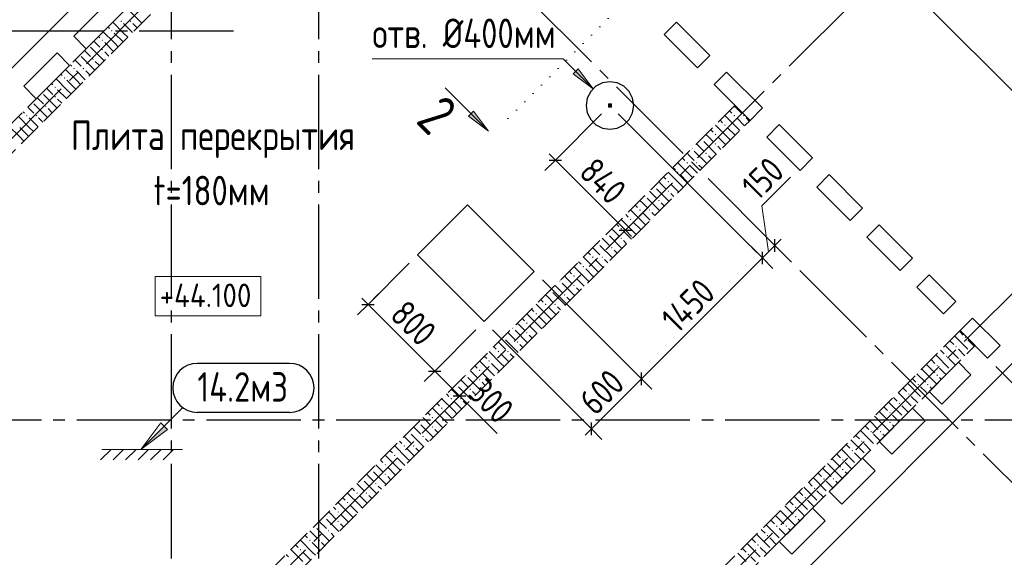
# Model space of a CAD drawing. Header units: millimetres. Extents: x 0 to 34506, y 0 to 42000.
# Tile 4 of 17: x 9767 to 18117, y 14409 to 18966. Entities that reach past the tile are written whole.
import ezdxf

# ---------------------------------------------------------------- set-up
doc = ezdxf.new("R2010")
doc.units = ezdxf.units.MM
for name, pattern in [('______2', [270, 200, -70]), ('______5', [1100, 800, -100, 100, -100]), ('______9', [100, 0, -100])]:
    doc.linetypes.add(name, pattern=pattern)
for name, color, linetype, lineweight in [('Standard', 7, 'Continuous', 25), ('Высотные отметки', 7, 'Continuous', 25), ('ЖБ Перекрытие верхний уровень', 7, 'Continuous', 35), ('ЖБ Стена верхний уровень', 7, 'Continuous', 35), ('Оси', 40, '______5', 18), ('Позиционная метка номер позиции', 7, 'Continuous', 13), ('Примечания', 7, 'Continuous', 25), ('Размерная выноска', 7, 'Continuous', 13), ('Узлы символ', 7, 'Continuous', 25)]:
    doc.layers.add(name, color=color, linetype=linetype, lineweight=lineweight)
doc.styles.add('GOST 2.304-81', font='txt')
doc.styles.add('ISOCPEUR', font='txt')

msp = doc.modelspace()

# ---------------------------------------------------------------- hatches: boundary and pattern name
at = {"layer": 'ЖБ Стена верхний уровень', "linetype": 'Continuous', "lineweight": 18, "transparency": 33554687}
for points in [[(10621, 18953.1), (10627.5, 18959.6), (10634, 18953.1), (10627.5, 18946.6)], [(10701, 18953.1), (10707.5, 18959.6), (10714, 18953.1), (10707.5, 18946.6)], [(10541, 18873.1), (10547.5, 18879.6), (10554, 18873.1), (10547.5, 18866.6)], [(10461, 18793.1), (10467.5, 18799.6), (10474, 18793.1), (10467.5, 18786.6)], [(10461, 18713.1), (10467.5, 18719.6), (10474, 18713.1), (10467.5, 18706.6)], [(10381, 18633.1), (10387.5, 18639.6), (10394, 18633.1), (10387.5, 18626.6)], [(10221, 18553.1), (10227.5, 18559.6), (10234, 18553.1), (10227.5, 18546.6)], [(10301, 18553.1), (10307.5, 18559.6), (10314, 18553.1), (10307.5, 18546.6)], [(10141, 18473.1), (10147.5, 18479.6), (10154, 18473.1), (10147.5, 18466.6)], [(10061, 18393.1), (10067.5, 18399.6), (10074, 18393.1), (10067.5, 18386.6)], [(10061, 18313.1), (10067.5, 18319.6), (10074, 18313.1), (10067.5, 18306.6)], [(9981, 18233.1), (9987.5, 18239.6), (9994, 18233.1), (9987.5, 18226.6)], [(9821, 18153.1), (9827.5, 18159.6), (9834, 18153.1), (9827.5, 18146.6)], [(9901, 18153.1), (9907.5, 18159.6), (9914, 18153.1), (9907.5, 18146.6)], [(15821, 18153.1), (15827.5, 18159.6), (15834, 18153.1), (15827.5, 18146.6)], [(15901, 18153.1), (15907.5, 18159.6), (15914, 18153.1), (15907.5, 18146.6)], [(15741, 18073.1), (15747.5, 18079.6), (15754, 18073.1), (15747.5, 18066.6)], [(15550.2, 17956.9), (15554, 17953.1), (15547.5, 17946.6), (15543.7, 17950.4)], [(15661, 17993.1), (15667.5, 17999.6), (15674, 17993.1), (15667.5, 17986.6)], [(15470.2, 17876.9), (15474, 17873.1), (15467.5, 17866.6), (15463.7, 17870.4)], [(15661, 17913.1), (15667.5, 17919.6), (15674, 17913.1), (15667.5, 17906.6)], [(15581, 17833.1), (15587.5, 17839.6), (15594, 17833.1), (15587.5, 17826.6)], [(15421, 17753.1), (15427.5, 17759.6), (15434, 17753.1), (15427.5, 17746.6)], [(15501, 17753.1), (15507.5, 17759.6), (15514, 17753.1), (15507.5, 17746.6)], [(15341, 17673.1), (15347.5, 17679.6), (15354, 17673.1), (15347.5, 17666.6)], [(15150.2, 17556.9), (15154, 17553.1), (15147.5, 17546.6), (15143.7, 17550.4)], [(15261, 17593.1), (15267.5, 17599.6), (15274, 17593.1), (15267.5, 17586.6)], [(15070.2, 17476.9), (15074, 17473.1), (15067.5, 17466.6), (15063.7, 17470.4)], [(15261, 17513.1), (15267.5, 17519.6), (15274, 17513.1), (15267.5, 17506.6)], [(15181, 17433.1), (15187.5, 17439.6), (15194, 17433.1), (15187.5, 17426.6)], [(15021, 17353.1), (15027.5, 17359.6), (15034, 17353.1), (15027.5, 17346.6)], [(15101, 17353.1), (15107.5, 17359.6), (15114, 17353.1), (15107.5, 17346.6)], [(14941, 17273.1), (14947.5, 17279.6), (14954, 17273.1), (14947.5, 17266.6)], [(14750.2, 17156.9), (14754, 17153.1), (14747.5, 17146.6), (14743.7, 17150.4)], [(14861, 17193.1), (14867.5, 17199.6), (14874, 17193.1), (14867.5, 17186.6)], [(14861, 17113.1), (14867.5, 17119.6), (14874, 17113.1), (14867.5, 17106.6)], [(14670.2, 17076.9), (14674, 17073.1), (14667.5, 17066.6), (14663.7, 17070.4)], [(14781, 17033.1), (14787.5, 17039.6), (14794, 17033.1), (14787.5, 17026.6)], [(14621, 16953.1), (14627.5, 16959.6), (14634, 16953.1), (14627.5, 16946.6)], [(14701, 16953.1), (14707.5, 16959.6), (14714, 16953.1), (14707.5, 16946.6)], [(14541, 16873.1), (14547.5, 16879.6), (14554, 16873.1), (14547.5, 16866.6)], [(14461, 16793.1), (14467.5, 16799.6), (14474, 16793.1), (14467.5, 16786.6)], [(14350.2, 16756.9), (14354, 16753.1), (14347.5, 16746.6), (14343.7, 16750.4)], [(14461, 16713.1), (14467.5, 16719.6), (14474, 16713.1), (14467.5, 16706.6)], [(14270.2, 16676.9), (14274, 16673.1), (14267.5, 16666.6), (14263.7, 16670.4)], [(14381, 16633.1), (14387.5, 16639.6), (14394, 16633.1), (14387.5, 16626.6)], [(14221, 16553.1), (14227.5, 16559.6), (14234, 16553.1), (14227.5, 16546.6)], [(14301, 16553.1), (14307.5, 16559.6), (14314, 16553.1), (14307.5, 16546.6)], [(14141, 16473.1), (14147.5, 16479.6), (14154, 16473.1), (14147.5, 16466.6)], [(14061, 16393.1), (14067.5, 16399.6), (14074, 16393.1), (14067.5, 16386.6)], [(13950.2, 16356.9), (13954, 16353.1), (13947.5, 16346.6), (13943.7, 16350.4)], [(14061, 16313.1), (14067.5, 16319.6), (14074, 16313.1), (14067.5, 16306.6)], [(13870.2, 16276.9), (13874, 16273.1), (13867.5, 16266.6), (13863.7, 16270.4)], [(13981, 16233.1), (13987.5, 16239.6), (13994, 16233.1), (13987.5, 16226.6)], [(17701, 16193.1), (17707.5, 16199.6), (17714, 16193.1), (17707.5, 16186.6)], [(17781, 16273.1), (17787.5, 16279.6), (17794, 16273.1), (17787.5, 16266.6)], [(13821, 16153.1), (13827.5, 16159.6), (13834, 16153.1), (13827.5, 16146.6)], [(13901, 16153.1), (13907.5, 16159.6), (13914, 16153.1), (13907.5, 16146.6)], [(17621, 16113.1), (17627.5, 16119.6), (17634, 16113.1), (17627.5, 16106.6)], [(13741, 16073.1), (13747.5, 16079.6), (13754, 16073.1), (13747.5, 16066.6)], [(17541, 16033.1), (17547.5, 16039.6), (17554, 16033.1), (17547.5, 16026.6)], [(13550.2, 15956.9), (13554, 15953.1), (13547.5, 15946.6), (13543.7, 15950.4)], [(13661, 15993.1), (13667.5, 15999.6), (13674, 15993.1), (13667.5, 15986.6)], [(17541, 15953.1), (17547.5, 15959.6), (17554, 15953.1), (17547.5, 15946.6)], [(13470.2, 15876.9), (13474, 15873.1), (13467.5, 15866.6), (13463.7, 15870.4)], [(13661, 15913.1), (13667.5, 15919.6), (13674, 15913.1), (13667.5, 15906.6)], [(17381, 15873.1), (17387.5, 15879.6), (17394, 15873.1), (17387.5, 15866.6)], [(17461, 15873.1), (17467.5, 15879.6), (17474, 15873.1), (17467.5, 15866.6)], [(13581, 15833.1), (13587.5, 15839.6), (13594, 15833.1), (13587.5, 15826.6)], [(17301, 15793.1), (17307.5, 15799.6), (17314, 15793.1), (17307.5, 15786.6)], [(13421, 15753.1), (13427.5, 15759.6), (13434, 15753.1), (13427.5, 15746.6)], [(13501, 15753.1), (13507.5, 15759.6), (13514, 15753.1), (13507.5, 15746.6)], [(17221, 15713.1), (17227.5, 15719.6), (17234, 15713.1), (17227.5, 15706.6)], [(13341, 15673.1), (13347.5, 15679.6), (13354, 15673.1), (13347.5, 15666.6)], [(17141, 15633.1), (17147.5, 15639.6), (17154, 15633.1), (17147.5, 15626.6)], [(13150.2, 15556.9), (13154, 15553.1), (13147.5, 15546.6), (13143.7, 15550.4)], [(13261, 15593.1), (13267.5, 15599.6), (13274, 15593.1), (13267.5, 15586.6)], [(17141, 15553.1), (17147.5, 15559.6), (17154, 15553.1), (17147.5, 15546.6)], [(13070.2, 15476.9), (13074, 15473.1), (13067.5, 15466.6), (13063.7, 15470.4)], [(13261, 15513.1), (13267.5, 15519.6), (13274, 15513.1), (13267.5, 15506.6)], [(16981, 15473.1), (16987.5, 15479.6), (16994, 15473.1), (16987.5, 15466.6)], [(17061, 15473.1), (17067.5, 15479.6), (17074, 15473.1), (17067.5, 15466.6)], [(13181, 15433.1), (13187.5, 15439.6), (13194, 15433.1), (13187.5, 15426.6)], [(16901, 15393.1), (16907.5, 15399.6), (16914, 15393.1), (16907.5, 15386.6)], [(13021, 15353.1), (13027.5, 15359.6), (13034, 15353.1), (13027.5, 15346.6)], [(13101, 15353.1), (13107.5, 15359.6), (13114, 15353.1), (13107.5, 15346.6)], [(16821, 15313.1), (16827.5, 15319.6), (16834, 15313.1), (16827.5, 15306.6)], [(12861, 15193.1), (12867.5, 15199.6), (12874, 15193.1), (12867.5, 15186.6)], [(12941, 15273.1), (12947.5, 15279.6), (12954, 15273.1), (12947.5, 15266.6)], [(16741, 15233.1), (16747.5, 15239.6), (16754, 15233.1), (16747.5, 15226.6)], [(12750.2, 15156.9), (12754, 15153.1), (12747.5, 15146.6), (12743.7, 15150.4)], [(12861, 15113.1), (12867.5, 15119.6), (12874, 15113.1), (12867.5, 15106.6)], [(16741, 15153.1), (16747.5, 15159.6), (16754, 15153.1), (16747.5, 15146.6)], [(12670.2, 15076.9), (12674, 15073.1), (12667.5, 15066.6), (12663.7, 15070.4)], [(12781, 15033.1), (12787.5, 15039.6), (12794, 15033.1), (12787.5, 15026.6)], [(16581, 15073.1), (16587.5, 15079.6), (16594, 15073.1), (16587.5, 15066.6)], [(16661, 15073.1), (16667.5, 15079.6), (16674, 15073.1), (16667.5, 15066.6)], [(12621, 14953.1), (12627.5, 14959.6), (12634, 14953.1), (12627.5, 14946.6)], [(12701, 14953.1), (12707.5, 14959.6), (12714, 14953.1), (12707.5, 14946.6)], [(16501, 14993.1), (16507.5, 14999.6), (16514, 14993.1), (16507.5, 14986.6)], [(12541, 14873.1), (12547.5, 14879.6), (12554, 14873.1), (12547.5, 14866.6)], [(16421, 14913.1), (16427.5, 14919.6), (16434, 14913.1), (16427.5, 14906.6)], [(12461, 14793.1), (12467.5, 14799.6), (12474, 14793.1), (12467.5, 14786.6)], [(16341, 14833.1), (16347.5, 14839.6), (16354, 14833.1), (16347.5, 14826.6)], [(12350.2, 14756.9), (12354, 14753.1), (12347.5, 14746.6), (12343.7, 14750.4)], [(12461, 14713.1), (12467.5, 14719.6), (12474, 14713.1), (12467.5, 14706.6)], [(16341, 14753.1), (16347.5, 14759.6), (16354, 14753.1), (16347.5, 14746.6)], [(12270.2, 14676.9), (12274, 14673.1), (12267.5, 14666.6), (12263.7, 14670.4)], [(12381, 14633.1), (12387.5, 14639.6), (12394, 14633.1), (12387.5, 14626.6)], [(16181, 14673.1), (16187.5, 14679.6), (16194, 14673.1), (16187.5, 14666.6)], [(16261, 14673.1), (16267.5, 14679.6), (16274, 14673.1), (16267.5, 14666.6)], [(12221, 14553.1), (12227.5, 14559.6), (12234, 14553.1), (12227.5, 14546.6)], [(12301, 14553.1), (12307.5, 14559.6), (12314, 14553.1), (12307.5, 14546.6)], [(16101, 14593.1), (16107.5, 14599.6), (16114, 14593.1), (16107.5, 14586.6)], [(12141, 14473.1), (12147.5, 14479.6), (12154, 14473.1), (12147.5, 14466.6)], [(16021, 14513.1), (16027.5, 14519.6), (16034, 14513.1), (16027.5, 14506.6)], [(15941, 14433.1), (15947.5, 14439.6), (15954, 14433.1), (15947.5, 14426.6)]]:
    msp.add_hatch(color=7, dxfattribs=at).paths.add_polyline_path(points, flags=16)
at = {"layer": 'Позиционная метка номер позиции', "linetype": 'Continuous', "lineweight": 13, "transparency": 33554687}
msp.add_hatch(color=7, dxfattribs=at).paths.add_polyline_path([(14504.2, 18549.6), (14631.5, 18379.9), (14461.8, 18507.2)], flags=16)
at = {"layer": 'Примечания', "linetype": 'Continuous', "lineweight": 13, "transparency": 33554687}
msp.add_hatch(color=7, dxfattribs=at).paths.add_polyline_path([(10992.9, 15521), (10794.9, 15323), (11021.2, 15492.8)])
at = {"layer": 'Узлы символ', "linetype": 'Continuous', "lineweight": 13, "transparency": 33554687}
msp.add_hatch(color=7, dxfattribs=at).paths.add_polyline_path([(13615.2, 18191.1), (13742.5, 18021.4), (13572.8, 18148.7)], flags=16)

# ---------------------------------------------------------------- linework, layer by layer
at = {"layer": 'Standard', "color": 251, "linetype": 'Continuous', "lineweight": -3, "true_color": 0x656565, "transparency": 33554687}
for p, q in [((14309.4, 17776.1), (14701.6, 18168.4)), ((14309.4, 17776.1), (14397.8, 17864.5)), ((14309.4, 17776.1), (14221, 17687.8)), ((14903, 17182.5), (15295.3, 17574.7)), ((14903, 17182.5), (14991.4, 17270.9)), ((14903, 17182.5), (14814.7, 17094.1)), ((16171.4, 17052.6), (16083, 17141)), ((16065.1, 16946.3), (15976.7, 17034.7)), ((16171.4, 17052.6), (16259.8, 16964.2)), ((16171.4, 17052.6), (16171.4, 17052.6)), ((12720.6, 16552.9), (13069.7, 16902)), ((16065.1, 16946.3), (16153.5, 16857.9)), ((12720.6, 16552.9), (12809, 16641.3)), ((12720.6, 16552.9), (12632.2, 16464.6)), ((14616, 15497.2), (13776.8, 16336.4)), ((13286.3, 15987.3), (13374.7, 16075.6)), ((13286.3, 15987.3), (13197.9, 15898.9)), ((15040.3, 15921.5), (14951.9, 16009.9)), ((15040.3, 15921.5), (15128.6, 15833.1)), ((13497.1, 15776.5), (13585.5, 15864.9)), ((13497.1, 15776.5), (13408.7, 15688.1)), ((13497.1, 15776.5), (13497.1, 15776.5)), ((14616, 15497.2), (14527.6, 15585.6)), ((14616, 15497.2), (14704.4, 15408.8))]:
    msp.add_line(p, q, dxfattribs=at)
at = {"layer": 'Standard', "color": 7, "linetype": 'Continuous', "lineweight": 13, "transparency": 33554687}
for p, q in [((14309.4, 17776.1), (14256.3, 17829.2)), ((14309.4, 17776.1), (14903, 17182.5)), ((16061, 17387.4), (16304.3, 17630.7)), ((16118.2, 16999.5), (16061, 17387.4)), ((14903, 17182.5), (14956.1, 17129.4)), ((16065.1, 16946.3), (16171.4, 17052.6)), ((16171.4, 17052.6), (16224.4, 17105.7)), ((15040.3, 15921.5), (16065.1, 16946.3)), ((12720.6, 16552.9), (12667.6, 16606)), ((12720.6, 16552.9), (13286.3, 15987.3)), ((13286.3, 15987.3), (13497.1, 15776.5)), ((14616, 15497.2), (15040.3, 15921.5)), ((13497.1, 15776.5), (13550.1, 15723.5)), ((14616, 15497.2), (14563, 15444.2))]:
    msp.add_line(p, q, dxfattribs=at)
at = {"layer": 'Standard', "color": 7, "linetype": 'Continuous', "lineweight": 25, "transparency": 33554687}
for p, q in [((14256.3, 17776.1), (14362.4, 17776.1)), ((14850, 17182.5), (14956.1, 17182.5)), ((16171.4, 16999.6), (16171.4, 17105.7)), ((16065.1, 16893.3), (16065.1, 16999.3)), ((12667.6, 16552.9), (12773.7, 16552.9)), ((13233.3, 15987.3), (13339.3, 15987.3)), ((15040.3, 15868.4), (15040.3, 15974.5)), ((13444, 15776.5), (13550.1, 15776.5)), ((14616, 15444.2), (14616, 15550.2))]:
    msp.add_line(p, q, dxfattribs=at)
at = {"layer": 'Standard', "color": 251, "linetype": 'Continuous', "lineweight": -3, "true_color": 0x656565, "transparency": 33554687}
for points in [[(16065.1, 16946.3), (15857.6, 17153.7), (15857.6, 17153.7), (15667.5, 17343.9), (15667.5, 17343.9), (14843, 18168.4)], [(15040.3, 15921.5), (15028.2, 15933.5), (15028.2, 15933.5), (14975.4, 15986.3), (14975.4, 15986.3), (14924.1, 16037.6), (14924.1, 16037.6), (14201.1, 16760.6)], [(13286.3, 15987.3), (13298.3, 15999.3), (13298.3, 15999.3), (13635.4, 16336.4)], [(18793.2, 15279.4), (18781.2, 15291.4), (18781.2, 15291.4), (18046.2, 16026.4)]]:
    msp.add_lwpolyline(points, dxfattribs=at)
at = {"layer": 'Высотные отметки', "color": 7, "linetype": 'Continuous', "lineweight": 18, "transparency": 33554687}
msp.add_lwpolyline([(10916.7, 16456.4), (11811.9, 16456.4), (11811.9, 16789.7), (10916.7, 16789.7), (10916.7, 16456.4)], dxfattribs=at)
at = {"layer": 'ЖБ Перекрытие верхний уровень', "color": 7, "linetype": 'Continuous', "lineweight": 25, "transparency": 33554687}
for p, q in [((19340.2, 17207.2), (13846, 22701.5)), ((12749.9, 21605.4), (6195.1, 15050.6)), ((10225.6, 18826.5), (10508.4, 19109.4)), ((10614.5, 19003.3), (10331.6, 18720.4)), ((15231.9, 18840.7), (15338, 18946.7)), ((15338, 18946.7), (15620.8, 18663.9)), ((10331.6, 18720.4), (10225.6, 18826.5)), ((15514.7, 18557.8), (15231.9, 18840.7)), ((9801.3, 18402.2), (10084.2, 18685.1)), ((10084.2, 18685.1), (10190.2, 18579)), ((15620.8, 18663.9), (15514.7, 18557.8)), ((10190.2, 18579), (9907.4, 18296.2)), ((15656.2, 18416.4), (15762.2, 18522.5)), ((15762.2, 18522.5), (16066.3, 18218.4)), ((9907.4, 18296.2), (9801.3, 18402.2)), ((14653.8, 18402.2), (14609.2, 18357.6)), ((14710, 18430.8), (14653.8, 18402.2)), ((14772.3, 18440.7), (14710, 18430.8)), ((14834.6, 18430.8), (14772.3, 18440.7)), ((14890.8, 18402.2), (14834.6, 18430.8)), ((14935.4, 18357.6), (14890.8, 18402.2)), ((15960.2, 18112.3), (15656.2, 18416.4)), ((14580.5, 18301.4), (14570.6, 18239)), ((14609.2, 18357.6), (14580.5, 18301.4)), ((14964.1, 18301.4), (14935.4, 18357.6)), ((14974, 18239), (14964.1, 18301.4)), ((14570.6, 18239), (14580.5, 18176.7)), ((14964.1, 18176.7), (14974, 18239)), ((16066.3, 18218.4), (15960.2, 18112.3)), ((14580.5, 18176.7), (14609.2, 18120.5)), ((14609.2, 18120.5), (14653.8, 18075.9)), ((14890.8, 18075.9), (14935.4, 18120.5)), ((14935.4, 18120.5), (14964.1, 18176.7)), ((14653.8, 18075.9), (14710, 18047.3)), ((14710, 18047.3), (14772.3, 18037.4)), ((14772.3, 18037.4), (14834.6, 18047.3)), ((14834.6, 18047.3), (14890.8, 18075.9)), ((16101.6, 17970.9), (16207.7, 18077)), ((16207.7, 18077), (16490.5, 17794.1)), ((16384.5, 17688.1), (16101.6, 17970.9)), ((16490.5, 17794.1), (16384.5, 17688.1)), ((16525.9, 17546.6), (16632, 17652.7)), ((16632, 17652.7), (16914.8, 17369.9)), ((16808.7, 17263.8), (16525.9, 17546.6)), ((13564.7, 17397), (13140.4, 16972.7)), ((14130.4, 16831.3), (13564.7, 17397)), ((16914.8, 17369.9), (16808.7, 17263.8)), ((16950.2, 17122.4), (17056.2, 17228.5)), ((17056.2, 17228.5), (17339.1, 16945.6)), ((17233, 16839.5), (16950.2, 17122.4)), ((13140.4, 16972.7), (13706.1, 16407.1)), ((17339.1, 16945.6), (17233, 16839.5)), ((13706.1, 16407.1), (14130.4, 16831.3)), ((17374.4, 16698.1), (17480.5, 16804.2)), ((17480.5, 16804.2), (17706.8, 16577.9)), ((17600.7, 16471.9), (17374.4, 16698.1)), ((17706.8, 16577.9), (17600.7, 16471.9)), ((17742.1, 16330.4), (17848.2, 16436.5)), ((17848.2, 16436.5), (18081.5, 16203.2)), ((17975.5, 16097.1), (17742.1, 16330.4)), ((18081.5, 16203.2), (17975.5, 16097.1)), ((11689.3, 9556.3), (18208.8, 16075.9)), ((17480.5, 15814.2), (17728, 16061.7)), ((17728, 16061.7), (17834, 15955.7)), ((17834, 15955.7), (17586.6, 15708.2)), ((17586.6, 15708.2), (17480.5, 15814.2)), ((17056.2, 15390), (17339.1, 15672.8)), ((17339.1, 15672.8), (17445.1, 15566.8)), ((17445.1, 15566.8), (17162.3, 15283.9)), ((17162.3, 15283.9), (17056.2, 15390)), ((16632, 14965.7), (16914.8, 15248.6)), ((16914.8, 15248.6), (17020.9, 15142.5)), ((17020.9, 15142.5), (16738, 14859.6)), ((16738, 14859.6), (16632, 14965.7)), ((16207.7, 14541.5), (16490.5, 14824.3)), ((16490.5, 14824.3), (16596.6, 14718.2)), ((16596.6, 14718.2), (16313.8, 14435.4)), ((16313.8, 14435.4), (16207.7, 14541.5))]:
    msp.add_line(p, q, dxfattribs=at)
at = {"layer": 'ЖБ Перекрытие верхний уровень', "color": 7, "linetype": 'Continuous', "lineweight": 18, "transparency": 33554687}
for points in [[(14759, 18252.4), (14785.6, 18252.4), (14785.6, 18225.7), (14759, 18225.7), (14759, 18252.4)], [(14784, 18227.4), (14760.6, 18227.4), (14760.6, 18250.7), (14784, 18250.7), (14784, 18227.4)], [(14762.3, 18249), (14782.3, 18249), (14782.3, 18249), (14762.3, 18249), (14762.3, 18249), (14762.3, 18229), (14782.3, 18229), (14782.3, 18249), (14762.3, 18249)], [(14764, 18247.4), (14780.6, 18247.4), (14780.6, 18247.4), (14764, 18247.4), (14764, 18247.4), (14764, 18230.7), (14780.6, 18230.7), (14780.6, 18247.4), (14764, 18247.4)], [(14765.6, 18245.7), (14779, 18245.7), (14779, 18245.7), (14765.6, 18245.7), (14765.6, 18245.7), (14765.6, 18232.4), (14779, 18232.4), (14779, 18245.7), (14765.6, 18245.7)], [(14767.3, 18244), (14777.3, 18244), (14777.3, 18234), (14767.3, 18234), (14767.3, 18244)], [(14775.6, 18235.7), (14769, 18235.7), (14769, 18242.4), (14775.6, 18242.4), (14775.6, 18235.7)], [(14770.6, 18240.7), (14774, 18240.7), (14774, 18237.4), (14770.6, 18237.4), (14770.6, 18240.7)]]:
    msp.add_lwpolyline(points, dxfattribs=at)
at = {"layer": 'ЖБ Стена верхний уровень', "color": 251, "linetype": '______2', "lineweight": 13, "true_color": 0x656565, "transparency": 33554687}
for p, q in [((12841.9, 21230.7), (6661.8, 15050.6)), ((6916.3, 15050.6), (12969.1, 21103.4)), ((15832.9, 18239.6), (9780.1, 12186.8)), ((15960.2, 18112.3), (15832.9, 18239.6)), ((11144.8, 13296.9), (15960.2, 18112.3)), ((17742.1, 16330.4), (12926.7, 11515)), ((17869.4, 16203.2), (17742.1, 16330.4)), ((11689.3, 10023), (17869.4, 16203.2))]:
    msp.add_line(p, q, dxfattribs=at)
at = {"layer": 'ЖБ Стена верхний уровень', "color": 9, "linetype": 'Continuous', "lineweight": 18, "true_color": 0xc7c7c7, "transparency": 33554687}
for p, q in [((10687.5, 19053.1), (10803.2, 18937.4)), ((10515.9, 18904.7), (10527.5, 18893.1)), ((10647.5, 18853.1), (10555.9, 18944.7)), ((10647.5, 18933.1), (10723.2, 18857.4)), ((10727.5, 18933.1), (10763.2, 18897.4)), ((10435.9, 18824.7), (10447.5, 18813.1)), ((10567.5, 18773.1), (10475.9, 18864.7)), ((10567.5, 18853.1), (10643.2, 18777.4)), ((10647.5, 18853.1), (10683.2, 18817.4)), ((10315.9, 18704.7), (10367.5, 18653.1)), ((10367.5, 18733.1), (10483.2, 18617.4)), ((10407.5, 18773.1), (10395.9, 18784.7)), ((10447.5, 18733.1), (10407.5, 18773.1)), ((10487.5, 18773.1), (10563.2, 18697.4)), ((10567.5, 18773.1), (10603.2, 18737.4)), ((10247.5, 18613.1), (10235.9, 18624.7)), ((10287.5, 18653.1), (10403.2, 18537.4)), ((10487.5, 18693.1), (10523.2, 18657.4)), ((10247.5, 18453.1), (10155.9, 18544.7)), ((10195.9, 18584.7), (10207.5, 18573.1)), ((10287.5, 18573.1), (10247.5, 18613.1)), ((10407.5, 18613.1), (10443.2, 18577.4)), ((10167.5, 18373.1), (10075.9, 18464.7)), ((10115.9, 18504.7), (10127.5, 18493.1)), ((10247.5, 18533.1), (10323.2, 18457.4)), ((10327.5, 18533.1), (10363.2, 18497.4)), ((10007.5, 18373.1), (9995.9, 18384.7)), ((10047.5, 18333.1), (10007.5, 18373.1)), ((10035.9, 18424.7), (10047.5, 18413.1)), ((10087.5, 18373.1), (10163.2, 18297.4)), ((10167.5, 18453.1), (10243.2, 18377.4)), ((10167.5, 18373.1), (10203.2, 18337.4)), ((10247.5, 18453.1), (10283.2, 18417.4)), ((9915.9, 18304.7), (9967.5, 18253.1)), ((9967.5, 18333.1), (10083.2, 18217.4)), ((10087.5, 18293.1), (10123.2, 18257.4)), ((9847.5, 18213.1), (9835.9, 18224.7)), ((9887.5, 18173.1), (9847.5, 18213.1)), ((9887.5, 18253.1), (10003.2, 18137.4)), ((10007.5, 18213.1), (10043.2, 18177.4)), ((15847.5, 18213.1), (15827, 18233.6)), ((15887.5, 18173.1), (15847.5, 18213.1)), ((9847.5, 18053.1), (9755.9, 18144.7)), ((9795.9, 18184.7), (9807.5, 18173.1)), ((9847.5, 18133.1), (9923.2, 18057.4)), ((9927.5, 18133.1), (9963.2, 18097.4)), ((15847.5, 18053.1), (15747, 18153.6)), ((15787, 18193.6), (15807.5, 18173.1)), ((15847.5, 18133.1), (15914.2, 18066.4)), ((15927.5, 18133.1), (15954.2, 18106.4)), ((9767.5, 17973.1), (9675.9, 18064.7)), ((9767.5, 18053.1), (9843.2, 17977.4)), ((9847.5, 18053.1), (9883.2, 18017.4)), ((15767.5, 17973.1), (15667, 18073.6)), ((15707, 18113.6), (15727.5, 18093.1)), ((15767.5, 18053.1), (15834.2, 17986.4)), ((15847.5, 18053.1), (15874.2, 18026.4)), ((9767.5, 17973.1), (9803.2, 17937.4)), ((15607.5, 17973.1), (15587, 17993.6)), ((15647.5, 17933.1), (15607.5, 17973.1)), ((15627, 18033.6), (15647.5, 18013.1)), ((15687.5, 17973.1), (15754.2, 17906.4)), ((15767.5, 17973.1), (15794.2, 17946.4)), ((15507, 17913.6), (15567.5, 17853.1)), ((15567.5, 17933.1), (15674.2, 17826.4)), ((15687.5, 17893.1), (15714.2, 17866.4)), ((15387, 17793.6), (15407.5, 17773.1)), ((15447.5, 17813.1), (15427, 17833.6)), ((15487.5, 17773.1), (15447.5, 17813.1)), ((15487.5, 17853.1), (15594.2, 17746.4)), ((15607.5, 17813.1), (15634.2, 17786.4)), ((15307, 17713.6), (15327.5, 17693.1)), ((15447.5, 17653.1), (15347, 17753.6)), ((15447.5, 17733.1), (15514.2, 17666.4)), ((15527.5, 17733.1), (15554.2, 17706.4)), ((15227, 17633.6), (15247.5, 17613.1)), ((15367.5, 17573.1), (15267, 17673.6)), ((15367.5, 17653.1), (15434.2, 17586.4)), ((15447.5, 17653.1), (15474.2, 17626.4)), ((15207.5, 17573.1), (15187, 17593.6)), ((15247.5, 17533.1), (15207.5, 17573.1)), ((15287.5, 17573.1), (15354.2, 17506.4)), ((15367.5, 17573.1), (15394.2, 17546.4)), ((15087.5, 17453.1), (15194.2, 17346.4)), ((15107, 17513.6), (15167.5, 17453.1)), ((15167.5, 17533.1), (15274.2, 17426.4)), ((15287.5, 17493.1), (15314.2, 17466.4)), ((14987, 17393.6), (15007.5, 17373.1)), ((15047.5, 17413.1), (15027, 17433.6)), ((15087.5, 17373.1), (15047.5, 17413.1)), ((15207.5, 17413.1), (15234.2, 17386.4)), ((14907, 17313.6), (14927.5, 17293.1)), ((15047.5, 17253.1), (14947, 17353.6)), ((15047.5, 17333.1), (15114.2, 17266.4)), ((15127.5, 17333.1), (15154.2, 17306.4)), ((14827, 17233.6), (14847.5, 17213.1)), ((14967.5, 17173.1), (14867, 17273.6)), ((14967.5, 17253.1), (15034.2, 17186.4)), ((15047.5, 17253.1), (15074.2, 17226.4)), ((14767.5, 17133.1), (14874.2, 17026.4)), ((14807.5, 17173.1), (14787, 17193.6)), ((14847.5, 17133.1), (14807.5, 17173.1)), ((14887.5, 17173.1), (14954.2, 17106.4)), ((14967.5, 17173.1), (14994.2, 17146.4)), ((14687.5, 17053.1), (14794.2, 16946.4)), ((14707, 17113.6), (14767.5, 17053.1)), ((14887.5, 17093.1), (14914.2, 17066.4)), ((14647.5, 16853.1), (14547, 16953.6)), ((14587, 16993.6), (14607.5, 16973.1)), ((14647.5, 17013.1), (14627, 17033.6)), ((14687.5, 16973.1), (14647.5, 17013.1)), ((14807.5, 17013.1), (14834.2, 16986.4)), ((14567.5, 16773.1), (14467, 16873.6)), ((14507, 16913.6), (14527.5, 16893.1)), ((14647.5, 16933.1), (14714.2, 16866.4)), ((14727.5, 16933.1), (14754.2, 16906.4)), ((14407.5, 16773.1), (14387, 16793.6)), ((14427, 16833.6), (14447.5, 16813.1)), ((14567.5, 16853.1), (14634.2, 16786.4)), ((14647.5, 16853.1), (14674.2, 16826.4)), ((14307, 16713.6), (14367.5, 16653.1)), ((14367.5, 16733.1), (14474.2, 16626.4)), ((14447.5, 16733.1), (14407.5, 16773.1)), ((14487.5, 16773.1), (14554.2, 16706.4)), ((14567.5, 16773.1), (14594.2, 16746.4)), ((14247.5, 16613.1), (14227, 16633.6)), ((14287.5, 16653.1), (14394.2, 16546.4)), ((14487.5, 16693.1), (14514.2, 16666.4)), ((14247.5, 16453.1), (14147, 16553.6)), ((14187, 16593.6), (14207.5, 16573.1)), ((14287.5, 16573.1), (14247.5, 16613.1)), ((14407.5, 16613.1), (14434.2, 16586.4)), ((14167.5, 16373.1), (14067, 16473.6)), ((14107, 16513.6), (14127.5, 16493.1)), ((14167.5, 16453.1), (14234.2, 16386.4)), ((14247.5, 16533.1), (14314.2, 16466.4)), ((14247.5, 16453.1), (14274.2, 16426.4)), ((14327.5, 16533.1), (14354.2, 16506.4)), ((14007.5, 16373.1), (13987, 16393.6)), ((14047.5, 16333.1), (14007.5, 16373.1)), ((14027, 16433.6), (14047.5, 16413.1)), ((14087.5, 16373.1), (14154.2, 16306.4)), ((14167.5, 16373.1), (14194.2, 16346.4)), ((13907, 16313.6), (13967.5, 16253.1)), ((13967.5, 16333.1), (14074.2, 16226.4)), ((14087.5, 16293.1), (14114.2, 16266.4)), ((17696.1, 16284.5), (17807.5, 16173.1)), ((17736.1, 16324.5), (17767.5, 16293.1)), ((13847.5, 16213.1), (13827, 16233.6)), ((13887.5, 16173.1), (13847.5, 16213.1)), ((13887.5, 16253.1), (13994.2, 16146.4)), ((14007.5, 16213.1), (14034.2, 16186.4)), ((17616.1, 16204.5), (17727.5, 16093.1)), ((17656.1, 16244.5), (17687.5, 16213.1)), ((17847.5, 16213.1), (17807.5, 16253.1)), ((17863.4, 16197.2), (17847.5, 16213.1)), ((13847.5, 16053.1), (13747, 16153.6)), ((13787, 16193.6), (13807.5, 16173.1)), ((13847.5, 16133.1), (13914.2, 16066.4)), ((13927.5, 16133.1), (13954.2, 16106.4)), ((17536.1, 16124.5), (17647.5, 16013.1)), ((17576.1, 16164.5), (17607.5, 16133.1)), ((17783.4, 16117.2), (17727.5, 16173.1)), ((13627, 16033.6), (13647.5, 16013.1)), ((13767.5, 15973.1), (13667, 16073.6)), ((13707, 16113.6), (13727.5, 16093.1)), ((13767.5, 16053.1), (13834.2, 15986.4)), ((13847.5, 16053.1), (13874.2, 16026.4)), ((17456.1, 16044.5), (17527.5, 15973.1)), ((17496.1, 16084.5), (17527.5, 16053.1)), ((17703.4, 16037.2), (17647.5, 16093.1)), ((13607.5, 15973.1), (13587, 15993.6)), ((13647.5, 15933.1), (13607.5, 15973.1)), ((13687.5, 15973.1), (13754.2, 15906.4)), ((13767.5, 15973.1), (13794.2, 15946.4)), ((17376.1, 15964.5), (17447.5, 15893.1)), ((17416.1, 16004.5), (17447.5, 15973.1)), ((17447.5, 15973.1), (17543.4, 15877.2)), ((17607.5, 15973.1), (17567.5, 16013.1)), ((17623.4, 15957.2), (17607.5, 15973.1)), ((13507, 15913.6), (13567.5, 15853.1)), ((13567.5, 15933.1), (13674.2, 15826.4)), ((13687.5, 15893.1), (13714.2, 15866.4)), ((17296.1, 15884.5), (17407.5, 15773.1)), ((17336.1, 15924.5), (17367.5, 15893.1)), ((17567.5, 15933.1), (17583.4, 15917.2)), ((13387, 15793.6), (13407.5, 15773.1)), ((13447.5, 15813.1), (13427, 15833.6)), ((13487.5, 15773.1), (13447.5, 15813.1)), ((13487.5, 15853.1), (13594.2, 15746.4)), ((13607.5, 15813.1), (13634.2, 15786.4)), ((17216.1, 15804.5), (17327.5, 15693.1)), ((17256.1, 15844.5), (17287.5, 15813.1)), ((17447.5, 15813.1), (17407.5, 15853.1)), ((17463.4, 15797.2), (17447.5, 15813.1)), ((17487.5, 15853.1), (17503.4, 15837.2)), ((13307, 15713.6), (13327.5, 15693.1)), ((13447.5, 15653.1), (13347, 15753.6)), ((13447.5, 15733.1), (13514.2, 15666.4)), ((13527.5, 15733.1), (13554.2, 15706.4)), ((17136.1, 15724.5), (17247.5, 15613.1)), ((17176.1, 15764.5), (17207.5, 15733.1)), ((17383.4, 15717.2), (17327.5, 15773.1)), ((13227, 15633.6), (13247.5, 15613.1)), ((13367.5, 15573.1), (13267, 15673.6)), ((13367.5, 15653.1), (13434.2, 15586.4)), ((13447.5, 15653.1), (13474.2, 15626.4)), ((17056.1, 15644.5), (17127.5, 15573.1)), ((17096.1, 15684.5), (17127.5, 15653.1)), ((17303.4, 15637.2), (17247.5, 15693.1)), ((13167.5, 15533.1), (13274.2, 15426.4)), ((13207.5, 15573.1), (13187, 15593.6)), ((13247.5, 15533.1), (13207.5, 15573.1)), ((13287.5, 15573.1), (13354.2, 15506.4)), ((13367.5, 15573.1), (13394.2, 15546.4)), ((16976.1, 15564.5), (17047.5, 15493.1)), ((17016.1, 15604.5), (17047.5, 15573.1)), ((17047.5, 15573.1), (17143.4, 15477.2)), ((17207.5, 15573.1), (17167.5, 15613.1)), ((17167.5, 15533.1), (17183.4, 15517.2)), ((17223.4, 15557.2), (17207.5, 15573.1)), ((13087.5, 15453.1), (13194.2, 15346.4)), ((13107, 15513.6), (13167.5, 15453.1)), ((13287.5, 15493.1), (13314.2, 15466.4)), ((16896.1, 15484.5), (17007.5, 15373.1)), ((16936.1, 15524.5), (16967.5, 15493.1)), ((17047.5, 15413.1), (17007.5, 15453.1)), ((17087.5, 15453.1), (17103.4, 15437.2)), ((12987, 15393.6), (13007.5, 15373.1)), ((13047.5, 15413.1), (13027, 15433.6)), ((13087.5, 15373.1), (13047.5, 15413.1)), ((13207.5, 15413.1), (13234.2, 15386.4)), ((16776.1, 15364.5), (16807.5, 15333.1)), ((16816.1, 15404.5), (16927.5, 15293.1)), ((16856.1, 15444.5), (16887.5, 15413.1)), ((16983.4, 15317.2), (16927.5, 15373.1)), ((17063.4, 15397.2), (17047.5, 15413.1)), ((12907, 15313.6), (12927.5, 15293.1)), ((13047.5, 15253.1), (12947, 15353.6)), ((13047.5, 15333.1), (13114.2, 15266.4)), ((13127.5, 15333.1), (13154.2, 15306.4)), ((16696.1, 15284.5), (16727.5, 15253.1)), ((16736.1, 15324.5), (16847.5, 15213.1)), ((16903.4, 15237.2), (16847.5, 15293.1)), ((12827, 15233.6), (12847.5, 15213.1)), ((12967.5, 15173.1), (12867, 15273.6)), ((12967.5, 15253.1), (13034.2, 15186.4)), ((13047.5, 15253.1), (13074.2, 15226.4)), ((16616.1, 15204.5), (16647.5, 15173.1)), ((16656.1, 15244.5), (16727.5, 15173.1)), ((16807.5, 15173.1), (16767.5, 15213.1)), ((12767.5, 15133.1), (12874.2, 15026.4)), ((12807.5, 15173.1), (12787, 15193.6)), ((12847.5, 15133.1), (12807.5, 15173.1)), ((12887.5, 15173.1), (12954.2, 15106.4)), ((12967.5, 15173.1), (12994.2, 15146.4)), ((16536.1, 15124.5), (16567.5, 15093.1)), ((16576.1, 15164.5), (16647.5, 15093.1)), ((16647.5, 15173.1), (16743.4, 15077.2)), ((16767.5, 15133.1), (16783.4, 15117.2)), ((16823.4, 15157.2), (16807.5, 15173.1)), ((12647.5, 15013.1), (12627, 15033.6)), ((12687.5, 15053.1), (12794.2, 14946.4)), ((12707, 15113.6), (12767.5, 15053.1)), ((12887.5, 15093.1), (12914.2, 15066.4)), ((16456.1, 15044.5), (16487.5, 15013.1)), ((16496.1, 15084.5), (16607.5, 14973.1)), ((16647.5, 15013.1), (16607.5, 15053.1)), ((16687.5, 15053.1), (16703.4, 15037.2)), ((12647.5, 14853.1), (12547, 14953.6)), ((12587, 14993.6), (12607.5, 14973.1)), ((12687.5, 14973.1), (12647.5, 15013.1)), ((12807.5, 15013.1), (12834.2, 14986.4)), ((16376.1, 14964.5), (16407.5, 14933.1)), ((16416.1, 15004.5), (16527.5, 14893.1)), ((16583.4, 14917.2), (16527.5, 14973.1)), ((16663.4, 14997.2), (16647.5, 15013.1)), ((12567.5, 14773.1), (12467, 14873.6)), ((12507, 14913.6), (12527.5, 14893.1)), ((12647.5, 14933.1), (12714.2, 14866.4)), ((12727.5, 14933.1), (12754.2, 14906.4)), ((16296.1, 14884.5), (16327.5, 14853.1)), ((16336.1, 14924.5), (16447.5, 14813.1)), ((16503.4, 14837.2), (16447.5, 14893.1)), ((12407.5, 14773.1), (12387, 14793.6)), ((12427, 14833.6), (12447.5, 14813.1)), ((12567.5, 14853.1), (12634.2, 14786.4)), ((12647.5, 14853.1), (12674.2, 14826.4)), ((16216.1, 14804.5), (16247.5, 14773.1)), ((16256.1, 14844.5), (16327.5, 14773.1)), ((16407.5, 14773.1), (16367.5, 14813.1)), ((12307, 14713.6), (12367.5, 14653.1)), ((12367.5, 14733.1), (12474.2, 14626.4)), ((12447.5, 14733.1), (12407.5, 14773.1)), ((12487.5, 14773.1), (12554.2, 14706.4)), ((12567.5, 14773.1), (12594.2, 14746.4)), ((16136.1, 14724.5), (16167.5, 14693.1)), ((16176.1, 14764.5), (16247.5, 14693.1)), ((16247.5, 14773.1), (16343.4, 14677.2)), ((16367.5, 14733.1), (16383.4, 14717.2)), ((16423.4, 14757.2), (16407.5, 14773.1)), ((12247.5, 14613.1), (12227, 14633.6)), ((12287.5, 14573.1), (12247.5, 14613.1)), ((12287.5, 14653.1), (12394.2, 14546.4)), ((12407.5, 14613.1), (12434.2, 14586.4)), ((12487.5, 14693.1), (12514.2, 14666.4)), ((16056.1, 14644.5), (16087.5, 14613.1)), ((16096.1, 14684.5), (16207.5, 14573.1)), ((16247.5, 14613.1), (16207.5, 14653.1)), ((16263.4, 14597.2), (16247.5, 14613.1)), ((16287.5, 14653.1), (16303.4, 14637.2)), ((12247.5, 14453.1), (12147, 14553.6)), ((12187, 14593.6), (12207.5, 14573.1)), ((12247.5, 14533.1), (12314.2, 14466.4)), ((12327.5, 14533.1), (12354.2, 14506.4)), ((15976.1, 14564.5), (16007.5, 14533.1)), ((16016.1, 14604.5), (16127.5, 14493.1)), ((16183.4, 14517.2), (16127.5, 14573.1)), ((12167.5, 14373.1), (12067, 14473.6)), ((12107, 14513.6), (12127.5, 14493.1)), ((12167.5, 14453.1), (12234.2, 14386.4)), ((12247.5, 14453.1), (12274.2, 14426.4)), ((15896.1, 14484.5), (15927.5, 14453.1)), ((15936.1, 14524.5), (16047.5, 14413.1)), ((16103.4, 14437.2), (16047.5, 14493.1)), ((12027, 14433.6), (12047.5, 14413.1)), ((15856.1, 14444.5), (15927.5, 14373.1)), ((16007.5, 14373.1), (15967.5, 14413.1))]:
    msp.add_line(p, q, dxfattribs=at)
at = {"layer": 'Оси', "color": 8, "linetype": '______5', "lineweight": -3, "transparency": 33554687}
for p, q in [((11050.5, 40500), (11050.5, 7060)), ((12300.5, 40500), (12300.5, 7060)), ((5665, 13926.6), (17398.5, 25660)), ((9292.2, 11571.6), (20389.5, 22669)), ((11716.2, 21507.9), (19307.6, 13916.4)), ((11554.9, 10016), (22298.7, 20759.8)), ((11580.5, 18870), (3100, 18870)), ((18750.5, 15570), (3100, 15570))]:
    msp.add_line(p, q, dxfattribs=at)
at = {"layer": 'Позиционная метка номер позиции', "color": 7, "linetype": 'Continuous', "lineweight": 13, "transparency": 33554687}
for p, q in [((14461.8, 18507.2), (14504.2, 18549.6)), ((14483, 18528.4), (14472.4, 18539)), ((14504.2, 18549.6), (14631.5, 18379.9)), ((14631.5, 18379.9), (14461.8, 18507.2)), ((14631.5, 18379.9), (14631.5, 18379.9)), ((14631.5, 18379.9), (14631.5, 18379.9)), ((14631.5, 18379.9), (14631.5, 18379.9))]:
    msp.add_line(p, q, dxfattribs=at)
msp.add_lwpolyline([(14631.5, 18379.9), (14376.9, 18634.5), (12756.9, 18634.5)], dxfattribs=at)
at = {"layer": 'Примечания', "color": 7, "linetype": 'Continuous', "lineweight": 25, "transparency": 33554687}
for p, q in [((12054.9, 16053.1), (11273.2, 16053.1)), ((12054.9, 15636.5), (11273.2, 15636.5))]:
    msp.add_line(p, q, dxfattribs=at)
at = {"layer": 'Примечания', "color": 7, "linetype": 'Continuous', "lineweight": 13, "transparency": 33554687}
for p, q in [((11148.6, 15676.7), (10794.9, 15323)), ((10964.6, 15549.3), (10794.9, 15323)), ((11021.2, 15492.8), (10964.6, 15549.3)), ((10992.9, 15521), (11007.1, 15535.2)), ((10794.9, 15323), (11021.2, 15492.8)), ((10541.5, 15323), (10452.5, 15234.1)), ((10463.8, 15323), (11147.2, 15323)), ((10647.6, 15323), (10558.7, 15234.1)), ((10753.8, 15323), (10664.8, 15234.1)), ((10859.9, 15323), (10771, 15234.1)), ((10794.9, 15323), (10794.9, 15323)), ((10794.9, 15323), (10794.9, 15323)), ((10794.9, 15323), (10794.9, 15323)), ((10966.1, 15323), (10877.1, 15234.1)), ((11072.2, 15323), (10983.3, 15234.1))]:
    msp.add_line(p, q, dxfattribs=at)
at = {"layer": 'Примечания', "color": 7, "linetype": 'Continuous', "lineweight": 25, "transparency": 33554687}
for centre, start, end in [((11273.2, 15844.8), 90, 270), ((12054.9, 15844.8), 270, 90)]:
    msp.add_arc(centre, 208.3, start, end, dxfattribs=at)
at = {"layer": 'Размерная выноска', "color": 7, "linetype": 'Continuous', "lineweight": 13, "transparency": 33554687}
msp.add_line((13497.1, 15776.5), (13815.3, 15458.3), dxfattribs=at)
at = {"layer": 'Узлы символ', "color": 7, "linetype": '______9', "lineweight": 13, "transparency": 33554687}
msp.add_line((13907.8, 18127.9), (16326.4, 20546.5), dxfattribs=at)
at = {"layer": 'Узлы символ', "color": 7, "linetype": 'Continuous', "lineweight": 13, "transparency": 33554687}
for p, q in [((13742.5, 18021.4), (13375.4, 18388.5)), ((13572.8, 18148.7), (13615.2, 18191.1)), ((13742.5, 18021.4), (13572.8, 18148.7)), ((13594, 18169.9), (13583.4, 18180.5)), ((13615.2, 18191.1), (13742.5, 18021.4)), ((13742.5, 18021.4), (13742.5, 18021.4)), ((13742.5, 18021.4), (13742.5, 18021.4)), ((13742.5, 18021.4), (13742.5, 18021.4))]:
    msp.add_line(p, q, dxfattribs=at)

# ---------------------------------------------------------------- texts
at = {"layer": 'Standard', "color": 7, "linetype": 'Continuous', "lineweight": 25, "transparency": 33554687, "char_height": 220, "attachment_point": 7, "style": 'GOST 2.304-81'}
for s, insert, width, rotation in [('150', (16025.6, 17422.8), 469.514, 45), ('840', (14497.8, 17658.5), 531.968, 315), ('1450', (15345.9, 16297.9), 610.154, 45), ('800', (12895.1, 16449.2), 531.968, 315), ('600', (14649, 15600.9), 531.972, 45), ('300', (13558.9, 15785.3), 516.392, 315)]:
    msp.add_mtext(s, dxfattribs=dict(at, insert=insert, width=width, rotation=rotation))
at = {"layer": 'Высотные отметки', "color": 7, "linetype": 'Continuous', "lineweight": 18, "transparency": 33554687, "insert": (10953.8, 16529.7), "char_height": 200, "width": 931.949, "attachment_point": 7, "style": 'GOST 2.304-81'}
msp.add_mtext('\\W1.11;+44.100', dxfattribs=at)
at = {"layer": 'Примечания', "color": 7, "linetype": 'Continuous', "lineweight": 25, "transparency": 33554687, "char_height": 250, "attachment_point": 7, "style": 'GOST 2.304-81'}
for s, insert, width in [('отв.\\~Ø400мм', (12756.9, 18726.1), 1726.709), ('14.2м3', (11273.2, 15728.1), 906.494)]:
    msp.add_mtext(s, dxfattribs=dict(at, insert=insert, width=width))
at = {"layer": 'Примечания', "color": 251, "linetype": 'Continuous', "lineweight": 25, "true_color": 0x656565, "transparency": 33554687, "char_height": 250, "attachment_point": 7, "style": 'GOST 2.304-81'}
for s, insert, width in [('Плита\\~перекрытия', (10201.3, 17793), 2505.585), ('t=180мм', (10901.3, 17393), 1101.715)]:
    msp.add_mtext(s, dxfattribs=dict(at, insert=insert, width=width))
at = {"layer": 'Узлы символ', "color": 7, "linetype": 'Continuous', "lineweight": 35, "transparency": 33554687, "insert": (13116.1, 18100.8), "char_height": 350, "width": 380.805, "attachment_point": 7, "rotation": 315, "style": 'ISOCPEUR'}
msp.add_mtext('\\W0.78;2', dxfattribs=at)

doc.saveas('drawing.dxf')
